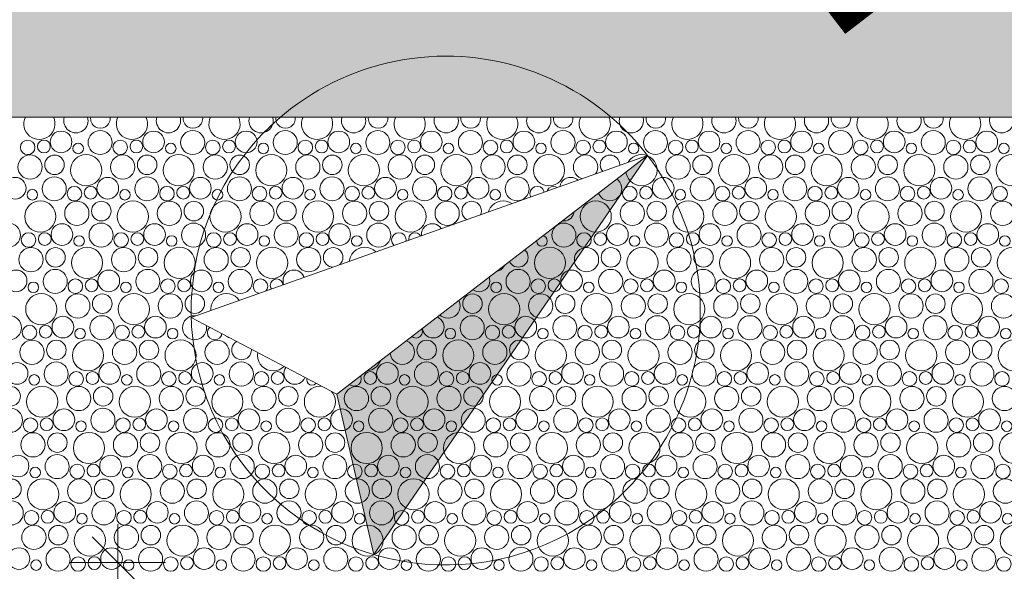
# Model space of a CAD drawing. Header units: metres. Extents: x -167 to 262, y -186 to 508.
# Tile 231 of 256: x 61.97 to 65.84, y 43.96 to 46.13. Entities that reach past the tile are written whole.
import ezdxf
from ezdxf.enums import TextEntityAlignment as Align

# ---------------------------------------------------------------- set-up
doc = ezdxf.new("R2010")
doc.units = ezdxf.units.M
doc.header["$MEASUREMENT"] = 0
doc.linetypes.add('Wipeout_Contour', pattern=[1, 0, -1])
for name, color, linetype in [('50 Möblierung', 7, 'Continuous'), ('60 Auffüllung', 7, 'Continuous'), ('94 Genehmigungsplanung Bemaßung', 7, 'Continuous')]:
    doc.layers.add(name, color=color, linetype=linetype)
doc.styles.add('ERSTELLTER_STIL_1', font='arial.ttf')
doc.dimstyles.new('ERSTELLTER_STIL__1', dxfattribs={"dimtxt": 0.25, "dimasz": 0.19, "dimexe": 0.18, "dimexo": 0.1, "dimgap": 0, "dimtad": 1, "dimtih": 1, "dimtoh": 1, "dimzin": 0, "dimdsep": 46, "dimtxsty": 'ERSTELLTER_STIL_1', "dimblk": 'ARROWHEAD_6', "dimblk1": 'ARROWHEAD_6', "dimblk2": 'ARROWHEAD_6', "dimcen": 0.09, "dimclrd": 7, "dimclre": 7, "dimclrt": 7, "dimazin": 0, "dimtfac": 1, "dimtdec": 4, "dimtmove": 0, "dimatfit": 3, "dimfxl": 1, "dimtolj": 1, "dimtzin": 0, "dimarcsym": 0})
doc.dimstyles.new('ERSTELLTER_STIL__2', dxfattribs={"dimtxt": 0.25, "dimasz": 0.19, "dimexe": 0.18, "dimexo": 0.1, "dimgap": 0, "dimtad": 1, "dimzin": 0, "dimdsep": 46, "dimtxsty": 'ERSTELLTER_STIL_1', "dimblk": 'ARROWHEAD_6', "dimblk1": 'ARROWHEAD_6', "dimblk2": 'ARROWHEAD_6', "dimcen": 0.09, "dimclrd": 7, "dimclre": 7, "dimclrt": 7, "dimazin": 0, "dimtfac": 1, "dimtdec": 4, "dimtmove": 0, "dimatfit": 3, "dimfxl": 1, "dimtolj": 1, "dimtzin": 0, "dimarcsym": 0})

# ---------------------------------------------------------------- blocks, each defined once
blk = doc.blocks.new('*X54', base_point=(27236.1321, 33357.279))
at = {"layer": '60 Auffüllung', "color": 7, "linetype": 'Continuous', "lineweight": 18, "true_color": 0xefefef}
for centre, radius in [((62.1296, 45.6525), 0.0426), ((62.2831, 45.6503), 0.0473), ((62.4933, 45.6525), 0.0426), ((62.6468, 45.6503), 0.0473), ((62.857, 45.6525), 0.0426), ((63.0105, 45.6503), 0.0473), ((63.2207, 45.6525), 0.0426), ((63.3742, 45.6503), 0.0473), ((63.5844, 45.6525), 0.0426), ((63.7379, 45.6503), 0.0473), ((63.9481, 45.6525), 0.0426), ((64.1016, 45.6503), 0.0473), ((64.3118, 45.6525), 0.0426), ((64.4653, 45.6503), 0.0473), ((64.6755, 45.6525), 0.0426), ((64.829, 45.6503), 0.0473), ((65.0392, 45.6525), 0.0426), ((65.1927, 45.6503), 0.0473), ((65.4029, 45.6525), 0.0426), ((65.5564, 45.6503), 0.0473), ((65.7667, 45.6525), 0.0426), ((61.9984, 45.6312), 0.0286), ((62.0622, 45.6347), 0.0251), ((62.197, 45.627), 0.0207), ((62.3621, 45.6312), 0.0286), ((62.4259, 45.6347), 0.0251), ((62.5607, 45.627), 0.0207), ((62.7258, 45.6312), 0.0286), ((62.7896, 45.6347), 0.0251), ((62.9244, 45.627), 0.0207), ((63.0895, 45.6312), 0.0286), ((63.1533, 45.6347), 0.0251), ((63.2881, 45.627), 0.0207), ((63.4532, 45.6312), 0.0286), ((63.517, 45.6347), 0.0251), ((63.6518, 45.627), 0.0207), ((63.8169, 45.6312), 0.0286), ((63.8807, 45.6347), 0.0251), ((64.0155, 45.627), 0.0207), ((64.1806, 45.6312), 0.0286), ((64.2444, 45.6347), 0.0251), ((64.3792, 45.627), 0.0207), ((64.5443, 45.6312), 0.0286), ((64.6082, 45.6347), 0.0251), ((64.7429, 45.627), 0.0207), ((64.908, 45.6312), 0.0286), ((64.9719, 45.6347), 0.0251), ((65.1066, 45.627), 0.0207), ((65.2717, 45.6312), 0.0286), ((65.3356, 45.6347), 0.0251), ((65.4703, 45.627), 0.0207), ((65.6355, 45.6312), 0.0286), ((65.6993, 45.6347), 0.0251), ((65.834, 45.627), 0.0207), ((62.008, 45.5538), 0.0477), ((62.1041, 45.5627), 0.0384), ((62.2282, 45.5414), 0.0612), ((62.3717, 45.5538), 0.0477), ((62.4678, 45.5627), 0.0384), ((62.5919, 45.5414), 0.0612), ((62.7355, 45.5538), 0.0477), ((62.8315, 45.5627), 0.0384), ((62.9556, 45.5414), 0.0612), ((63.0992, 45.5538), 0.0477), ((63.1952, 45.5627), 0.0384), ((63.3193, 45.5414), 0.0612), ((63.4629, 45.5538), 0.0477), ((63.5589, 45.5627), 0.0384), ((63.683, 45.5414), 0.0612), ((63.8266, 45.5538), 0.0477), ((63.9226, 45.5627), 0.0384), ((64.0467, 45.5414), 0.0612), ((64.1903, 45.5538), 0.0477), ((64.2863, 45.5627), 0.0384), ((64.4104, 45.5414), 0.0612), ((64.554, 45.5538), 0.0477), ((64.65, 45.5627), 0.0384), ((64.7741, 45.5414), 0.0612), ((64.9177, 45.5538), 0.0477), ((65.0137, 45.5627), 0.0384), ((65.1378, 45.5414), 0.0612), ((65.2814, 45.5538), 0.0477), ((65.3774, 45.5627), 0.0384), ((65.5016, 45.5414), 0.0612), ((65.6451, 45.5538), 0.0477), ((65.7411, 45.5627), 0.0384), ((65.8653, 45.5414), 0.0612), ((61.9496, 45.4705), 0.0426), ((62.1031, 45.4683), 0.0473), ((62.3133, 45.4705), 0.0426), ((62.4668, 45.4683), 0.0473), ((62.677, 45.4705), 0.0426), ((62.8305, 45.4683), 0.0473), ((63.0407, 45.4705), 0.0426), ((63.1942, 45.4683), 0.0473), ((63.4044, 45.4705), 0.0426), ((63.5579, 45.4683), 0.0473), ((63.7681, 45.4705), 0.0426), ((63.9216, 45.4683), 0.0473), ((64.1318, 45.4705), 0.0426), ((64.2853, 45.4683), 0.0473), ((64.4955, 45.4705), 0.0426), ((64.649, 45.4683), 0.0473), ((64.8592, 45.4705), 0.0426), ((65.0127, 45.4683), 0.0473), ((65.2229, 45.4705), 0.0426), ((65.3764, 45.4683), 0.0473), ((65.5867, 45.4705), 0.0426), ((65.7401, 45.4683), 0.0473), ((62.017, 45.445), 0.0207), ((62.1821, 45.4492), 0.0286), ((62.2459, 45.4527), 0.0251), ((62.3807, 45.445), 0.0207), ((62.5458, 45.4492), 0.0286), ((62.6096, 45.4527), 0.0251), ((62.7444, 45.445), 0.0207), ((62.9095, 45.4492), 0.0286), ((62.9733, 45.4527), 0.0251), ((63.1081, 45.445), 0.0207), ((63.2732, 45.4492), 0.0286), ((63.337, 45.4527), 0.0251), ((63.4718, 45.445), 0.0207), ((63.6369, 45.4492), 0.0286), ((63.7007, 45.4527), 0.0251), ((63.8355, 45.445), 0.0207), ((64.0006, 45.4492), 0.0286), ((64.0644, 45.4527), 0.0251), ((64.1992, 45.445), 0.0207), ((64.3643, 45.4492), 0.0286), ((64.4282, 45.4527), 0.0251), ((64.5629, 45.445), 0.0207), ((64.728, 45.4492), 0.0286), ((64.7919, 45.4527), 0.0251), ((64.9266, 45.445), 0.0207), ((65.0917, 45.4492), 0.0286), ((65.1556, 45.4527), 0.0251), ((65.2903, 45.445), 0.0207), ((65.4555, 45.4492), 0.0286), ((65.5193, 45.4527), 0.0251), ((65.654, 45.445), 0.0207), ((65.8192, 45.4492), 0.0286), ((62.0482, 45.3594), 0.0612), ((62.1917, 45.3718), 0.0477), ((62.2878, 45.3807), 0.0384), ((62.4119, 45.3594), 0.0612), ((62.5555, 45.3718), 0.0477), ((62.6515, 45.3807), 0.0384), ((62.7756, 45.3594), 0.0612), ((62.9192, 45.3718), 0.0477), ((63.0152, 45.3807), 0.0384), ((63.1393, 45.3594), 0.0612), ((63.2829, 45.3718), 0.0477), ((63.3789, 45.3807), 0.0384), ((63.503, 45.3594), 0.0612), ((63.6466, 45.3718), 0.0477), ((63.7426, 45.3807), 0.0384), ((63.8667, 45.3594), 0.0612), ((64.0103, 45.3718), 0.0477), ((64.1063, 45.3807), 0.0384), ((64.2304, 45.3594), 0.0612), ((64.374, 45.3718), 0.0477), ((64.47, 45.3807), 0.0384), ((64.5941, 45.3594), 0.0612), ((64.7377, 45.3718), 0.0477), ((64.8337, 45.3807), 0.0384), ((64.9578, 45.3594), 0.0612), ((65.1014, 45.3718), 0.0477), ((65.1974, 45.3807), 0.0384), ((65.3216, 45.3594), 0.0612), ((65.4651, 45.3718), 0.0477), ((65.5611, 45.3807), 0.0384), ((65.6853, 45.3594), 0.0612), ((65.8288, 45.3718), 0.0477), ((61.9231, 45.2863), 0.0473), ((62.1333, 45.2885), 0.0426), ((62.2868, 45.2863), 0.0473), ((62.497, 45.2885), 0.0426), ((62.6505, 45.2863), 0.0473), ((62.8607, 45.2885), 0.0426), ((63.0142, 45.2863), 0.0473), ((63.2244, 45.2885), 0.0426), ((63.3779, 45.2863), 0.0473), ((63.5881, 45.2885), 0.0426), ((63.7416, 45.2863), 0.0473), ((63.9518, 45.2885), 0.0426), ((64.1053, 45.2863), 0.0473), ((64.3155, 45.2885), 0.0426), ((64.469, 45.2863), 0.0473), ((64.6792, 45.2885), 0.0426), ((64.8327, 45.2863), 0.0473), ((65.0429, 45.2885), 0.0426), ((65.1964, 45.2863), 0.0473), ((65.4067, 45.2885), 0.0426), ((65.5601, 45.2863), 0.0473), ((65.7704, 45.2885), 0.0426), ((62.0021, 45.2672), 0.0286), ((62.0659, 45.2707), 0.0251), ((62.2007, 45.263), 0.0207), ((62.3658, 45.2672), 0.0286), ((62.4296, 45.2707), 0.0251), ((62.5644, 45.263), 0.0207), ((62.7295, 45.2672), 0.0286), ((62.7933, 45.2707), 0.0251), ((62.9281, 45.263), 0.0207), ((63.0932, 45.2672), 0.0286), ((63.157, 45.2707), 0.0251), ((63.2918, 45.263), 0.0207), ((63.4569, 45.2672), 0.0286), ((63.5207, 45.2707), 0.0251), ((63.6555, 45.263), 0.0207), ((63.8206, 45.2672), 0.0286), ((63.8844, 45.2707), 0.0251), ((64.0192, 45.263), 0.0207), ((64.1843, 45.2672), 0.0286), ((64.2482, 45.2707), 0.0251), ((64.3829, 45.263), 0.0207), ((64.548, 45.2672), 0.0286), ((64.6119, 45.2707), 0.0251), ((64.7466, 45.263), 0.0207), ((64.9117, 45.2672), 0.0286), ((64.9756, 45.2707), 0.0251), ((65.1103, 45.263), 0.0207), ((65.2755, 45.2672), 0.0286), ((65.3393, 45.2707), 0.0251), ((65.474, 45.263), 0.0207), ((65.6392, 45.2672), 0.0286), ((65.703, 45.2707), 0.0251), ((65.8377, 45.263), 0.0207), ((62.0117, 45.1898), 0.0477), ((62.1078, 45.1987), 0.0384), ((62.2319, 45.1774), 0.0612), ((62.3755, 45.1898), 0.0477), ((62.4715, 45.1987), 0.0384), ((62.5956, 45.1774), 0.0612), ((62.7392, 45.1898), 0.0477), ((62.8352, 45.1987), 0.0384), ((62.9593, 45.1774), 0.0612), ((63.1029, 45.1898), 0.0477), ((63.1989, 45.1987), 0.0384), ((63.323, 45.1774), 0.0612), ((63.4666, 45.1898), 0.0477), ((63.5626, 45.1987), 0.0384), ((63.6867, 45.1774), 0.0612), ((63.8303, 45.1898), 0.0477), ((63.9263, 45.1987), 0.0384), ((64.0504, 45.1774), 0.0612), ((64.194, 45.1898), 0.0477), ((64.29, 45.1987), 0.0384), ((64.4141, 45.1774), 0.0612), ((64.5577, 45.1898), 0.0477), ((64.6537, 45.1987), 0.0384), ((64.7778, 45.1774), 0.0612), ((64.9214, 45.1898), 0.0477), ((65.0174, 45.1987), 0.0384), ((65.1416, 45.1774), 0.0612), ((65.2851, 45.1898), 0.0477), ((65.3811, 45.1987), 0.0384), ((65.5053, 45.1774), 0.0612), ((65.6488, 45.1898), 0.0477), ((65.7449, 45.1987), 0.0384), ((65.869, 45.1774), 0.0612), ((61.9533, 45.1065), 0.0426), ((62.1068, 45.1043), 0.0473), ((62.317, 45.1065), 0.0426), ((62.4705, 45.1043), 0.0473), ((62.6807, 45.1065), 0.0426), ((62.8342, 45.1043), 0.0473), ((63.0444, 45.1065), 0.0426), ((63.1979, 45.1043), 0.0473), ((63.4081, 45.1065), 0.0426), ((63.5616, 45.1043), 0.0473), ((63.7718, 45.1065), 0.0426), ((63.9253, 45.1043), 0.0473), ((64.1355, 45.1065), 0.0426), ((64.289, 45.1043), 0.0473), ((64.4992, 45.1065), 0.0426), ((64.6527, 45.1043), 0.0473), ((64.8629, 45.1065), 0.0426), ((65.0164, 45.1043), 0.0473), ((65.2267, 45.1065), 0.0426), ((65.3801, 45.1043), 0.0473), ((65.5904, 45.1065), 0.0426), ((65.7438, 45.1043), 0.0473), ((62.1858, 45.0852), 0.0286), ((62.2496, 45.0887), 0.0251), ((62.5495, 45.0852), 0.0286), ((62.6133, 45.0887), 0.0251), ((62.9132, 45.0852), 0.0286), ((62.977, 45.0887), 0.0251), ((63.2769, 45.0852), 0.0286), ((63.3407, 45.0887), 0.0251), ((63.6406, 45.0852), 0.0286), ((63.7044, 45.0887), 0.0251), ((64.0043, 45.0852), 0.0286), ((64.0682, 45.0887), 0.0251), ((64.368, 45.0852), 0.0286), ((64.4319, 45.0887), 0.0251), ((64.7317, 45.0852), 0.0286), ((64.7956, 45.0887), 0.0251), ((65.0955, 45.0852), 0.0286), ((65.1593, 45.0887), 0.0251), ((65.4592, 45.0852), 0.0286), ((65.523, 45.0887), 0.0251), ((65.8229, 45.0852), 0.0286), ((62.0207, 45.081), 0.0207), ((62.3844, 45.081), 0.0207), ((62.7481, 45.081), 0.0207), ((63.1118, 45.081), 0.0207), ((63.4755, 45.081), 0.0207), ((63.8392, 45.081), 0.0207), ((64.2029, 45.081), 0.0207), ((64.5666, 45.081), 0.0207), ((64.9303, 45.081), 0.0207), ((65.294, 45.081), 0.0207), ((65.6577, 45.081), 0.0207), ((62.0519, 44.9954), 0.0612), ((62.1955, 45.0078), 0.0477), ((62.2915, 45.0167), 0.0384), ((62.4156, 44.9954), 0.0612), ((62.5592, 45.0078), 0.0477), ((62.6552, 45.0167), 0.0384), ((62.7793, 44.9954), 0.0612), ((62.9229, 45.0078), 0.0477), ((63.0189, 45.0167), 0.0384), ((63.143, 44.9954), 0.0612), ((63.2866, 45.0078), 0.0477), ((63.3826, 45.0167), 0.0384), ((63.5067, 44.9954), 0.0612), ((63.6503, 45.0078), 0.0477), ((63.7463, 45.0167), 0.0384), ((63.8704, 44.9954), 0.0612), ((64.014, 45.0078), 0.0477), ((64.11, 45.0167), 0.0384), ((64.2341, 44.9954), 0.0612), ((64.3777, 45.0078), 0.0477), ((64.4737, 45.0167), 0.0384), ((64.5978, 44.9954), 0.0612), ((64.7414, 45.0078), 0.0477), ((64.8374, 45.0167), 0.0384), ((64.9616, 44.9954), 0.0612), ((65.1051, 45.0078), 0.0477), ((65.2011, 45.0167), 0.0384), ((65.3253, 44.9954), 0.0612), ((65.4688, 45.0078), 0.0477), ((65.5649, 45.0167), 0.0384), ((65.689, 44.9954), 0.0612), ((65.8325, 45.0078), 0.0477), ((61.9268, 44.9223), 0.0473), ((62.137, 44.9245), 0.0426), ((62.2905, 44.9223), 0.0473), ((62.5007, 44.9245), 0.0426), ((62.6542, 44.9223), 0.0473), ((62.8644, 44.9245), 0.0426), ((63.0179, 44.9223), 0.0473), ((63.2281, 44.9245), 0.0426), ((63.3816, 44.9223), 0.0473), ((63.5918, 44.9245), 0.0426), ((63.7453, 44.9223), 0.0473), ((63.9555, 44.9245), 0.0426), ((64.109, 44.9223), 0.0473), ((64.3192, 44.9245), 0.0426), ((64.4727, 44.9223), 0.0473), ((64.6829, 44.9245), 0.0426), ((64.8364, 44.9223), 0.0473), ((65.0467, 44.9245), 0.0426), ((65.2001, 44.9223), 0.0473), ((65.4104, 44.9245), 0.0426), ((65.5638, 44.9223), 0.0473), ((65.7741, 44.9245), 0.0426), ((62.0058, 44.9032), 0.0286), ((62.0696, 44.9067), 0.0251), ((62.2044, 44.899), 0.0207), ((62.3695, 44.9032), 0.0286), ((62.4333, 44.9067), 0.0251), ((62.5681, 44.899), 0.0207), ((62.7332, 44.9032), 0.0286), ((62.797, 44.9067), 0.0251), ((62.9318, 44.899), 0.0207), ((63.0969, 44.9032), 0.0286), ((63.1607, 44.9067), 0.0251), ((63.2955, 44.899), 0.0207), ((63.4606, 44.9032), 0.0286), ((63.5244, 44.9067), 0.0251), ((63.6592, 44.899), 0.0207), ((63.8243, 44.9032), 0.0286), ((63.8882, 44.9067), 0.0251), ((64.0229, 44.899), 0.0207), ((64.188, 44.9032), 0.0286), ((64.2519, 44.9067), 0.0251), ((64.3866, 44.899), 0.0207), ((64.5517, 44.9032), 0.0286), ((64.6156, 44.9067), 0.0251), ((64.7503, 44.899), 0.0207), ((64.9155, 44.9032), 0.0286), ((64.9793, 44.9067), 0.0251), ((65.114, 44.899), 0.0207), ((65.2792, 44.9032), 0.0286), ((65.343, 44.9067), 0.0251), ((65.4777, 44.899), 0.0207), ((65.6429, 44.9032), 0.0286), ((65.7067, 44.9067), 0.0251), ((65.8414, 44.899), 0.0207), ((62.0155, 44.8258), 0.0477), ((62.1115, 44.8347), 0.0384), ((62.2356, 44.8134), 0.0612), ((62.3792, 44.8258), 0.0477), ((62.4752, 44.8347), 0.0384), ((62.5993, 44.8134), 0.0612), ((62.7429, 44.8258), 0.0477), ((62.8389, 44.8347), 0.0384), ((62.963, 44.8134), 0.0612), ((63.1066, 44.8258), 0.0477), ((63.2026, 44.8347), 0.0384), ((63.3267, 44.8134), 0.0612), ((63.4703, 44.8258), 0.0477), ((63.5663, 44.8347), 0.0384), ((63.6904, 44.8134), 0.0612), ((63.834, 44.8258), 0.0477), ((63.93, 44.8347), 0.0384), ((64.0541, 44.8134), 0.0612), ((64.1977, 44.8258), 0.0477), ((64.2937, 44.8347), 0.0384), ((64.4178, 44.8134), 0.0612), ((64.5614, 44.8258), 0.0477), ((64.6574, 44.8347), 0.0384), ((64.7816, 44.8134), 0.0612), ((64.9251, 44.8258), 0.0477), ((65.0211, 44.8347), 0.0384), ((65.1453, 44.8134), 0.0612), ((65.2888, 44.8258), 0.0477), ((65.3849, 44.8347), 0.0384), ((65.509, 44.8134), 0.0612), ((65.6525, 44.8258), 0.0477), ((65.7486, 44.8347), 0.0384), ((65.8727, 44.8134), 0.0612), ((61.957, 44.7425), 0.0426), ((62.1105, 44.7403), 0.0473), ((62.3207, 44.7425), 0.0426), ((62.4742, 44.7403), 0.0473), ((62.6844, 44.7425), 0.0426), ((62.8379, 44.7403), 0.0473), ((63.0481, 44.7425), 0.0426), ((63.2016, 44.7403), 0.0473), ((63.4118, 44.7425), 0.0426), ((63.5653, 44.7403), 0.0473), ((63.7755, 44.7425), 0.0426), ((63.929, 44.7403), 0.0473), ((64.1392, 44.7425), 0.0426), ((64.2927, 44.7403), 0.0473), ((64.5029, 44.7425), 0.0426), ((64.6564, 44.7403), 0.0473), ((64.8667, 44.7425), 0.0426), ((65.0201, 44.7403), 0.0473), ((65.2304, 44.7425), 0.0426), ((65.3838, 44.7403), 0.0473), ((65.5941, 44.7425), 0.0426), ((65.7475, 44.7403), 0.0473), ((62.0244, 44.7171), 0.0207), ((62.1895, 44.7212), 0.0286), ((62.2533, 44.7247), 0.0251), ((62.3881, 44.7171), 0.0207), ((62.5532, 44.7212), 0.0286), ((62.617, 44.7247), 0.0251), ((62.7518, 44.7171), 0.0207), ((62.9169, 44.7212), 0.0286), ((62.9807, 44.7247), 0.0251), ((63.1155, 44.7171), 0.0207), ((63.2806, 44.7212), 0.0286), ((63.3444, 44.7247), 0.0251), ((63.4792, 44.7171), 0.0207), ((63.6443, 44.7212), 0.0286), ((63.7082, 44.7247), 0.0251), ((63.8429, 44.7171), 0.0207), ((64.008, 44.7212), 0.0286), ((64.0719, 44.7247), 0.0251), ((64.2066, 44.7171), 0.0207), ((64.3717, 44.7212), 0.0286), ((64.4356, 44.7247), 0.0251), ((64.5703, 44.7171), 0.0207), ((64.7355, 44.7212), 0.0286), ((64.7993, 44.7247), 0.0251), ((64.934, 44.7171), 0.0207), ((65.0992, 44.7212), 0.0286), ((65.163, 44.7247), 0.0251), ((65.2977, 44.7171), 0.0207), ((65.4629, 44.7212), 0.0286), ((65.5267, 44.7247), 0.0251), ((65.6614, 44.7171), 0.0207), ((65.8266, 44.7212), 0.0286), ((61.9315, 44.6527), 0.0384), ((62.0556, 44.6314), 0.0612), ((62.1992, 44.6439), 0.0477), ((62.2952, 44.6527), 0.0384), ((62.4193, 44.6314), 0.0612), ((62.5629, 44.6439), 0.0477), ((62.6589, 44.6527), 0.0384), ((62.783, 44.6314), 0.0612), ((62.9266, 44.6439), 0.0477), ((63.0226, 44.6527), 0.0384), ((63.1467, 44.6314), 0.0612), ((63.2903, 44.6439), 0.0477), ((63.3863, 44.6527), 0.0384), ((63.5104, 44.6314), 0.0612), ((63.654, 44.6439), 0.0477), ((63.75, 44.6527), 0.0384), ((63.8741, 44.6314), 0.0612), ((64.0177, 44.6439), 0.0477), ((64.1137, 44.6527), 0.0384), ((64.2378, 44.6314), 0.0612), ((64.3814, 44.6439), 0.0477), ((64.4774, 44.6527), 0.0384), ((64.6016, 44.6314), 0.0612), ((64.7451, 44.6439), 0.0477), ((64.8411, 44.6527), 0.0384), ((64.9653, 44.6314), 0.0612), ((65.1088, 44.6439), 0.0477), ((65.2049, 44.6527), 0.0384), ((65.329, 44.6314), 0.0612), ((65.4725, 44.6439), 0.0477), ((65.5686, 44.6527), 0.0384), ((65.6927, 44.6314), 0.0612), ((65.8362, 44.6439), 0.0477), ((61.9305, 44.5583), 0.0473), ((62.1407, 44.5605), 0.0426), ((62.2942, 44.5583), 0.0473), ((62.5044, 44.5605), 0.0426), ((62.6579, 44.5583), 0.0473), ((62.8681, 44.5605), 0.0426), ((63.0216, 44.5583), 0.0473), ((63.2318, 44.5605), 0.0426), ((63.3853, 44.5583), 0.0473), ((63.5955, 44.5605), 0.0426), ((63.749, 44.5583), 0.0473), ((63.9592, 44.5605), 0.0426), ((64.1127, 44.5583), 0.0473), ((64.3229, 44.5605), 0.0426), ((64.4764, 44.5583), 0.0473), ((64.6867, 44.5605), 0.0426), ((64.8401, 44.5583), 0.0473), ((65.0504, 44.5605), 0.0426), ((65.2038, 44.5583), 0.0473), ((65.4141, 44.5605), 0.0426), ((65.5675, 44.5583), 0.0473), ((65.7778, 44.5605), 0.0426), ((62.0095, 44.5392), 0.0286), ((62.0733, 44.5427), 0.0251), ((62.3732, 44.5392), 0.0286), ((62.437, 44.5427), 0.0251), ((62.7369, 44.5392), 0.0286), ((62.8007, 44.5427), 0.0251), ((63.1006, 44.5392), 0.0286), ((63.1644, 44.5427), 0.0251), ((63.4643, 44.5392), 0.0286), ((63.5282, 44.5427), 0.0251), ((63.828, 44.5392), 0.0286), ((63.8919, 44.5427), 0.0251), ((64.1917, 44.5392), 0.0286), ((64.2556, 44.5427), 0.0251), ((64.5555, 44.5392), 0.0286), ((64.6193, 44.5427), 0.0251), ((64.9192, 44.5392), 0.0286), ((64.983, 44.5427), 0.0251), ((65.2829, 44.5392), 0.0286), ((65.3467, 44.5427), 0.0251), ((65.6466, 44.5392), 0.0286), ((65.7104, 44.5427), 0.0251), ((62.2081, 44.5351), 0.0207), ((62.5718, 44.5351), 0.0207), ((62.9355, 44.5351), 0.0207), ((63.2992, 44.5351), 0.0207), ((63.6629, 44.5351), 0.0207), ((64.0266, 44.5351), 0.0207), ((64.3903, 44.5351), 0.0207), ((64.754, 44.5351), 0.0207), ((65.1177, 44.5351), 0.0207), ((65.4814, 44.5351), 0.0207), ((65.8451, 44.5351), 0.0207), ((62.0192, 44.4619), 0.0477), ((62.1152, 44.4707), 0.0384), ((62.2393, 44.4494), 0.0612), ((62.3829, 44.4619), 0.0477), ((62.4789, 44.4707), 0.0384), ((62.603, 44.4494), 0.0612), ((62.7466, 44.4619), 0.0477), ((62.8426, 44.4707), 0.0384), ((62.9667, 44.4494), 0.0612), ((63.1103, 44.4619), 0.0477), ((63.2063, 44.4707), 0.0384), ((63.3304, 44.4494), 0.0612), ((63.474, 44.4619), 0.0477), ((63.57, 44.4707), 0.0384), ((63.6941, 44.4494), 0.0612), ((63.8377, 44.4619), 0.0477), ((63.9337, 44.4707), 0.0384), ((64.0578, 44.4494), 0.0612), ((64.2014, 44.4619), 0.0477), ((64.2974, 44.4707), 0.0384), ((64.4216, 44.4494), 0.0612), ((64.5651, 44.4619), 0.0477), ((64.6611, 44.4707), 0.0384), ((64.7853, 44.4494), 0.0612), ((64.9288, 44.4619), 0.0477), ((65.0249, 44.4707), 0.0384), ((65.149, 44.4494), 0.0612), ((65.2925, 44.4619), 0.0477), ((65.3886, 44.4707), 0.0384), ((65.5127, 44.4494), 0.0612), ((65.6562, 44.4619), 0.0477), ((65.7523, 44.4707), 0.0384), ((65.8764, 44.4494), 0.0612), ((61.9607, 44.3785), 0.0426), ((62.1142, 44.3763), 0.0473), ((62.3244, 44.3785), 0.0426), ((62.4779, 44.3763), 0.0473), ((62.6881, 44.3785), 0.0426), ((62.8416, 44.3763), 0.0473), ((63.0518, 44.3785), 0.0426), ((63.2053, 44.3763), 0.0473), ((63.4155, 44.3785), 0.0426), ((63.569, 44.3763), 0.0473), ((63.7792, 44.3785), 0.0426), ((63.9327, 44.3763), 0.0473), ((64.1429, 44.3785), 0.0426), ((64.2964, 44.3763), 0.0473), ((64.5067, 44.3785), 0.0426), ((64.6601, 44.3763), 0.0473), ((64.8704, 44.3785), 0.0426), ((65.0238, 44.3763), 0.0473), ((65.2341, 44.3785), 0.0426), ((65.3875, 44.3763), 0.0473), ((65.5978, 44.3785), 0.0426), ((65.7513, 44.3763), 0.0473), ((62.0281, 44.3531), 0.0207), ((62.1932, 44.3572), 0.0286), ((62.257, 44.3608), 0.0251), ((62.3918, 44.3531), 0.0207), ((62.5569, 44.3572), 0.0286), ((62.6207, 44.3608), 0.0251), ((62.7555, 44.3531), 0.0207), ((62.9206, 44.3572), 0.0286), ((62.9844, 44.3608), 0.0251), ((63.1192, 44.3531), 0.0207), ((63.2843, 44.3572), 0.0286), ((63.3482, 44.3608), 0.0251), ((63.4829, 44.3531), 0.0207), ((63.648, 44.3572), 0.0286), ((63.7119, 44.3608), 0.0251), ((63.8466, 44.3531), 0.0207), ((64.0117, 44.3572), 0.0286), ((64.0756, 44.3608), 0.0251), ((64.2103, 44.3531), 0.0207), ((64.3755, 44.3572), 0.0286), ((64.4393, 44.3608), 0.0251), ((64.574, 44.3531), 0.0207), ((64.7392, 44.3572), 0.0286), ((64.803, 44.3608), 0.0251), ((64.9377, 44.3531), 0.0207), ((65.1029, 44.3572), 0.0286), ((65.1667, 44.3608), 0.0251), ((65.3014, 44.3531), 0.0207), ((65.4666, 44.3572), 0.0286), ((65.5304, 44.3608), 0.0251), ((65.6651, 44.3531), 0.0207), ((65.8303, 44.3572), 0.0286), ((61.9352, 44.2887), 0.0384), ((62.0593, 44.2674), 0.0612), ((62.2029, 44.2799), 0.0477), ((62.2989, 44.2887), 0.0384), ((62.423, 44.2674), 0.0612), ((62.5666, 44.2799), 0.0477), ((62.6626, 44.2887), 0.0384), ((62.7867, 44.2674), 0.0612), ((62.9303, 44.2799), 0.0477), ((63.0263, 44.2887), 0.0384), ((63.1504, 44.2674), 0.0612), ((63.294, 44.2799), 0.0477), ((63.39, 44.2887), 0.0384), ((63.5141, 44.2674), 0.0612), ((63.6577, 44.2799), 0.0477), ((63.7537, 44.2887), 0.0384), ((63.8778, 44.2674), 0.0612), ((64.0214, 44.2799), 0.0477), ((64.1174, 44.2887), 0.0384), ((64.2416, 44.2674), 0.0612), ((64.3851, 44.2799), 0.0477), ((64.4811, 44.2887), 0.0384), ((64.6053, 44.2674), 0.0612), ((64.7488, 44.2799), 0.0477), ((64.8449, 44.2887), 0.0384), ((64.969, 44.2674), 0.0612), ((65.1125, 44.2799), 0.0477), ((65.2086, 44.2887), 0.0384), ((65.3327, 44.2674), 0.0612), ((65.4762, 44.2799), 0.0477), ((65.5723, 44.2887), 0.0384), ((65.6964, 44.2674), 0.0612), ((65.8399, 44.2799), 0.0477), ((61.9342, 44.1943), 0.0473), ((62.1444, 44.1965), 0.0426), ((62.2979, 44.1943), 0.0473), ((62.5081, 44.1965), 0.0426), ((62.6616, 44.1943), 0.0473), ((62.8718, 44.1965), 0.0426), ((63.0253, 44.1943), 0.0473), ((63.2355, 44.1965), 0.0426), ((63.389, 44.1943), 0.0473), ((63.5992, 44.1965), 0.0426), ((63.7527, 44.1943), 0.0473), ((63.9629, 44.1965), 0.0426), ((64.1164, 44.1943), 0.0473), ((64.3267, 44.1965), 0.0426), ((64.4801, 44.1943), 0.0473), ((64.6904, 44.1965), 0.0426), ((64.8438, 44.1943), 0.0473), ((65.0541, 44.1965), 0.0426), ((65.2075, 44.1943), 0.0473), ((65.4178, 44.1965), 0.0426), ((65.5713, 44.1943), 0.0473), ((65.7815, 44.1965), 0.0426), ((62.0132, 44.1752), 0.0286), ((62.077, 44.1788), 0.0251), ((62.2118, 44.1711), 0.0207), ((62.3769, 44.1752), 0.0286), ((62.4407, 44.1788), 0.0251), ((62.5755, 44.1711), 0.0207), ((62.7406, 44.1752), 0.0286), ((62.8044, 44.1788), 0.0251), ((62.9392, 44.1711), 0.0207), ((63.1043, 44.1752), 0.0286), ((63.1682, 44.1788), 0.0251), ((63.3029, 44.1711), 0.0207), ((63.468, 44.1752), 0.0286), ((63.5319, 44.1788), 0.0251), ((63.6666, 44.1711), 0.0207), ((63.8317, 44.1752), 0.0286), ((63.8956, 44.1788), 0.0251), ((64.0303, 44.1711), 0.0207), ((64.1955, 44.1752), 0.0286), ((64.2593, 44.1788), 0.0251), ((64.394, 44.1711), 0.0207), ((64.5592, 44.1752), 0.0286), ((64.623, 44.1788), 0.0251), ((64.7577, 44.1711), 0.0207), ((64.9229, 44.1752), 0.0286), ((64.9867, 44.1788), 0.0251), ((65.1214, 44.1711), 0.0207), ((65.2866, 44.1752), 0.0286), ((65.3504, 44.1788), 0.0251), ((65.4851, 44.1711), 0.0207), ((65.6503, 44.1752), 0.0286), ((65.7141, 44.1788), 0.0251), ((65.8489, 44.1711), 0.0207), ((62.0229, 44.0979), 0.0477), ((62.1189, 44.1067), 0.0384), ((62.243, 44.0854), 0.0612), ((62.3866, 44.0979), 0.0477), ((62.4826, 44.1067), 0.0384), ((62.6067, 44.0854), 0.0612), ((62.7503, 44.0979), 0.0477), ((62.8463, 44.1067), 0.0384), ((62.9704, 44.0854), 0.0612), ((63.114, 44.0979), 0.0477), ((63.21, 44.1067), 0.0384), ((63.3341, 44.0854), 0.0612), ((63.4777, 44.0979), 0.0477), ((63.5737, 44.1067), 0.0384), ((63.6978, 44.0854), 0.0612), ((63.8414, 44.0979), 0.0477), ((63.9374, 44.1067), 0.0384), ((64.0616, 44.0854), 0.0612), ((64.2051, 44.0979), 0.0477), ((64.3011, 44.1067), 0.0384), ((64.4253, 44.0854), 0.0612), ((64.5688, 44.0979), 0.0477), ((64.6649, 44.1067), 0.0384), ((64.789, 44.0854), 0.0612), ((64.9325, 44.0979), 0.0477), ((65.0286, 44.1067), 0.0384), ((65.1527, 44.0854), 0.0612), ((65.2962, 44.0979), 0.0477), ((65.3923, 44.1067), 0.0384), ((65.5164, 44.0854), 0.0612), ((65.6599, 44.0979), 0.0477), ((65.756, 44.1067), 0.0384), ((65.8801, 44.0854), 0.0612), ((61.9644, 44.0145), 0.0426), ((62.1179, 44.0123), 0.0473), ((62.3281, 44.0145), 0.0426), ((62.4816, 44.0123), 0.0473), ((62.6918, 44.0145), 0.0426), ((62.8453, 44.0123), 0.0473), ((63.0555, 44.0145), 0.0426), ((63.209, 44.0123), 0.0473), ((63.4192, 44.0145), 0.0426), ((63.5727, 44.0123), 0.0473), ((63.7829, 44.0145), 0.0426), ((63.9364, 44.0123), 0.0473), ((64.1467, 44.0145), 0.0426), ((64.3001, 44.0123), 0.0473), ((64.5104, 44.0145), 0.0426), ((64.6638, 44.0123), 0.0473), ((64.8741, 44.0145), 0.0426), ((65.0275, 44.0123), 0.0473), ((65.2378, 44.0145), 0.0426), ((65.3913, 44.0123), 0.0473), ((65.6015, 44.0145), 0.0426), ((65.755, 44.0123), 0.0473), ((62.0318, 43.9891), 0.0207), ((62.1969, 43.9932), 0.0286), ((62.2607, 43.9968), 0.0251), ((62.3955, 43.9891), 0.0207), ((62.5606, 43.9932), 0.0286), ((62.6244, 43.9968), 0.0251), ((62.7592, 43.9891), 0.0207), ((62.9243, 43.9932), 0.0286), ((62.9882, 43.9968), 0.0251), ((63.1229, 43.9891), 0.0207), ((63.288, 43.9932), 0.0286), ((63.3519, 43.9968), 0.0251), ((63.4866, 43.9891), 0.0207), ((63.6517, 43.9932), 0.0286), ((63.7156, 43.9968), 0.0251), ((63.8503, 43.9891), 0.0207), ((64.0155, 43.9932), 0.0286), ((64.0793, 43.9968), 0.0251), ((64.214, 43.9891), 0.0207), ((64.3792, 43.9932), 0.0286), ((64.443, 43.9968), 0.0251), ((64.5777, 43.9891), 0.0207), ((64.7429, 43.9932), 0.0286), ((64.8067, 43.9968), 0.0251), ((64.9414, 43.9891), 0.0207), ((65.1066, 43.9932), 0.0286), ((65.1704, 43.9968), 0.0251), ((65.3051, 43.9891), 0.0207), ((65.4703, 43.9932), 0.0286), ((65.5341, 43.9968), 0.0251), ((65.6689, 43.9891), 0.0207), ((65.834, 43.9932), 0.0286)]:
    blk.add_circle(centre, radius, dxfattribs=at)
for centre, radius, start, end in [((62.0445, 45.7234), 0.0612, 154.106, 25.894), ((62.188, 45.7358), 0.0477, 162.5893, 17.4107), ((62.2841, 45.7446), 0.0384, 171.8216, 8.1784), ((62.4082, 45.7234), 0.0612, 154.106, 25.894), ((62.5517, 45.7358), 0.0477, 162.5893, 17.4107), ((62.6478, 45.7446), 0.0384, 171.8216, 8.1784), ((62.7719, 45.7234), 0.0612, 154.106, 25.894), ((62.9155, 45.7358), 0.0477, 162.5893, 17.4107), ((63.0115, 45.7446), 0.0384, 171.8216, 8.1784), ((63.1356, 45.7234), 0.0612, 154.106, 25.894), ((63.2792, 45.7358), 0.0477, 162.5893, 17.4107), ((63.3752, 45.7446), 0.0384, 171.8216, 8.1784), ((63.4993, 45.7234), 0.0612, 154.106, 25.894), ((63.6429, 45.7358), 0.0477, 162.5893, 17.4107), ((63.7389, 45.7446), 0.0384, 171.8216, 8.1784), ((63.863, 45.7234), 0.0612, 154.106, 25.894), ((64.0066, 45.7358), 0.0477, 162.5893, 17.4107), ((64.1026, 45.7446), 0.0384, 171.8216, 8.1784), ((64.2267, 45.7234), 0.0612, 154.106, 25.894), ((64.3703, 45.7358), 0.0477, 162.5893, 17.4107), ((64.4663, 45.7446), 0.0384, 171.8216, 8.1784), ((64.5904, 45.7234), 0.0612, 154.106, 25.894), ((64.734, 45.7358), 0.0477, 162.5893, 17.4107), ((64.83, 45.7446), 0.0384, 171.8216, 8.1784), ((64.9541, 45.7234), 0.0612, 154.106, 25.894), ((65.0977, 45.7358), 0.0477, 162.5893, 17.4107), ((65.1937, 45.7446), 0.0384, 171.8216, 8.1784), ((65.3178, 45.7234), 0.0612, 154.106, 25.894), ((65.4614, 45.7358), 0.0477, 162.5893, 17.4107), ((65.5574, 45.7446), 0.0384, 171.8216, 8.1784), ((65.6816, 45.7234), 0.0612, 154.106, 25.894), ((65.8251, 45.7358), 0.0477, 162.5893, 17.4107)]:
    blk.add_arc(centre, radius, start, end, dxfattribs=at)
blk = doc.blocks.new('Nordpfeil 03 27')
at = {"layer": '50 Möblierung', "linetype": 'Continuous', "lineweight": 0, "true_color": 0x000000}
blk.add_hatch(color=18, dxfattribs=at).paths.add_polyline_path([(0, 1), (0, -0.5393), (0.5878, -0.809)])
at = {"layer": '50 Möblierung', "color": 7, "linetype": 'Continuous', "lineweight": 13, "flags": 128}
blk.add_lwpolyline([(1, 0, 1), (-1, 0, 1)], format="xyb", close=True, dxfattribs=at)
blk.add_lwpolyline([(0, 1), (0, -0.5393), (0.5878, -0.809)], close=True, dxfattribs=at)
at = {"layer": '50 Möblierung', "color": 7, "lineweight": 13, "style": 'ERSTELLTER_STIL_1'}
blk.add_attdef('txt', text='', height=0.8, dxfattribs=at).set_placement((0, 1.7743), align=Align.BOTTOM_CENTER)
at = {"color": 254, "linetype": 'Wipeout_Contour', "lineweight": 0, "ltscale": 2.798857}
blk.add_wipeout([(0, 1), (-0.5878, -0.809), (0, -0.5393)], dxfattribs=at).dxf.layer = '50 Möblierung'
at = {"layer": '50 Möblierung', "color": 7, "linetype": 'Continuous', "lineweight": 13, "flags": 128}
blk.add_lwpolyline([(0, 1), (0, -0.5393), (-0.5878, -0.809)], close=True, dxfattribs=at)
blk = doc.blocks.new('*D453', base_point=(27236.1321, 33357.279))
at = {"layer": '94 Genehmigungsplanung Bemaßung', "color": 7, "linetype": 'Continuous', "lineweight": 13}
for p, q in [((58.1625, 46.9539), (58.1625, 47.3289)), ((66.6638, 46.9539), (66.6638, 47.3289)), ((58.2625, 47.2414), (58.0625, 47.0414)), ((66.7638, 47.2414), (66.5638, 47.0414)), ((58.1625, 47.1414), (66.6638, 47.1414))]:
    blk.add_line(p, q, dxfattribs=at)
at = {"layer": '94 Genehmigungsplanung Bemaßung', "color": 7, "lineweight": 13, "insert": (62.0795, 47.1914), "char_height": 0.25, "attachment_point": 7, "style": 'ERSTELLTER_STIL_1'}
blk.add_mtext('\\A1;{\\pql;\\fArial|b0|i0|c0|p0;\\W1.000000;8,50}', dxfattribs=at)
blk = doc.blocks.new('ARROWHEAD_6')
at = {"color": 0, "linetype": 'Continuous', "lineweight": 0}
for p, q in [((-0.5, -0.5), (0.5, 0.5)), ((0, 0), (-1, 0))]:
    blk.add_line(p, q, dxfattribs=at)
blk = doc.blocks.new('*D491', base_point=(27236.1321, 33357.279))
at = {"layer": '94 Genehmigungsplanung Bemaßung', "color": 7, "linetype": 'Continuous', "lineweight": 13}
for p, q in [((62.3525, 43.9997), (62.3525, 44.1497)), ((62.4525, 43.8997), (62.2525, 44.0997)), ((62.54, 43.9997), (62.165, 43.9997)), ((62.3525, 28.1797), (62.3525, 43.9997)), ((62.2525, 28.2797), (62.4525, 28.0797)), ((62.54, 28.1797), (62.165, 28.1797))]:
    blk.add_line(p, q, dxfattribs=at)
at = {"layer": '94 Genehmigungsplanung Bemaßung', "color": 7, "lineweight": 13, "insert": (62.3025, 35.6607), "char_height": 0.25, "attachment_point": 7, "rotation": 90, "style": 'ERSTELLTER_STIL_1'}
blk.add_mtext('\\A1;{\\pql;\\fArial|b0|i0|c0|p0;\\W1.000000;15,82}', dxfattribs=at)

msp = doc.modelspace()

# ---------------------------------------------------------------- hatches: boundary and pattern name
at = {"layer": '60 Auffüllung', "linetype": 'Continuous', "lineweight": 18, "true_color": 0xefefef}
h = msp.add_hatch(dxfattribs=at)
h.set_pattern_fill('Erde_1_0001', style=0, pattern_type=2)
h.set_pattern_definition([(0, (27236.1321, 33357.27905), (0, 0.779422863), [0.04875, -0.40125]), (0, (27236.3571, 33357.66876), (0, 0.779422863), [0.04875, -0.40125]), (60, (27236.1321, 33357.27905), (-0.675, 0.389711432), [0.04875, -0.40125]), (60, (27236.5821, 33357.27905), (-0.675, 0.389711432), [0.04875, -0.40125]), (120, (27236.18084, 33357.27905), (0.675, 0.389711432), [0.04875, -0.40125]), (120, (27236.63084, 33357.27905), (0.675, 0.389711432), [0.04875, -0.40125]), (0, (27236.1321, 33357.35405), (0, 0.15), [0, -0.15, 0, -0.225]), (45, (27236.2071, 33357.35405), (-0.1060660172, 0.1060660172), [0, -0.1125, 0, -0.1875])])
h.paths.add_polyline_path([(2.3366, 24.8593), (2.3419, 13.496, 0.033836), (8.8613, 14.0911, 0.026308), (13.8582, 15.1616, -0.024635), (17.3411, 16.2775), (17.3411, 24.6258), (15.3411, 24.6258), (15.3411, 30.4887), (17.3411, 30.4887), (17.3411, 43.9997), (58.1625, 43.9997), (58.1625, 45.7494), (101.6632, 45.7486), (101.6702, 49.0078), (2.342, 49.0078)])
h.paths.add_polyline_path([(9.5982, 27.1903), (4.651, 27.1903), (4.651, 42.9257), (4.651, 43.8257), (9.5982, 43.8257), (9.5982, 42.9257)], flags=0)
h.paths.add_polyline_path([(14.4618, 25.704, -0.414214), (13.8618, 26.304, -0.414214), (14.4618, 26.904, -0.414214), (15.0618, 26.304, -0.414214)], flags=0)

# ---------------------------------------------------------------- linework, layer by layer
at = {"layer": '60 Auffüllung', "color": 8, "linetype": 'Continuous', "lineweight": 18, "flags": 128}
msp.add_lwpolyline([(2.3366, 24.8593), (2.3419, 13.496, 0.033836), (8.8613, 14.0911, 0.026308), (13.8582, 15.1616, -0.024635), (17.3411, 16.2775), (17.3411, 24.6258), (15.3411, 24.6258), (15.3411, 30.4887), (17.3411, 30.4887), (17.3411, 43.9997), (58.1625, 43.9997), (58.1625, 45.7494), (101.6632, 45.7486), (101.6702, 49.0078), (2.342, 49.0078)], format="xyb", close=True, dxfattribs=at)
msp.add_lwpolyline([(58.1625, 43.9997), (58.1625, 45.7501), (66.6638, 45.7501), (66.6619, 37.5), (66.663, 36.0005), (66.6657, 18.7482), (66.6671, 13.9007), (59.4652, 13.8989), (59.4625, 23.1797), (59.4625, 37.0289), (58.1625, 37.0289)], close=True, dxfattribs=at)

# ---------------------------------------------------------------- block references
at = {"layer": '60 Auffüllung', "color": 8, "lineweight": 18}
msp.add_blockref('*X54', (27236.1321, 33357.279), dxfattribs=at)

# ---------------------------------------------------------------- next in the draw order: block references
at = {"layer": '50 Möblierung', "color": 7, "linetype": 'Continuous', "lineweight": 18}
ref = msp.add_blockref('Nordpfeil 03 27', (63.641, 44.9898), dxfattribs=dict(at, rotation=307.5655672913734))
ref.add_attrib('txt', 'N', dxfattribs={"color": 7, "lineweight": 13, "height": 0.8, "rotation": 307.5656, "style": 'ERSTELLTER_STIL_1'}).set_placement((64.8299, 46.1786), align=Align.BOTTOM_CENTER)

# ---------------------------------------------------------------- next in the draw order: dimensions: what is measured, and where the dimension line sits
at = {"layer": '94 Genehmigungsplanung Bemaßung', "color": 7, "linetype": 'Continuous', "lineweight": 13}
dim = msp.add_linear_dim(base=(66.6638, 47.1414), p1=(58.1625, 43.9997), p2=(66.6638, 45.7501), dimstyle='ERSTELLTER_STIL__1', dxfattribs=at)
dim.commit()
dim.dimension.update_dxf_attribs({"geometry": '*D453', "text_midpoint": (62.4031, 47.3164), "dimtype": 160})
dim = msp.add_linear_dim(base=(62.3525, 43.9997), p1=(58.1625, 28.1797), p2=(47.9546, 43.9997), angle=90, dimstyle='ERSTELLTER_STIL__2', dxfattribs=at)
dim.commit()
dim.dimension.update_dxf_attribs({"geometry": '*D491', "text_midpoint": (62.1775, 36.0795), "dimtype": 160, "text_rotation": 90})

doc.saveas('drawing.dxf')
